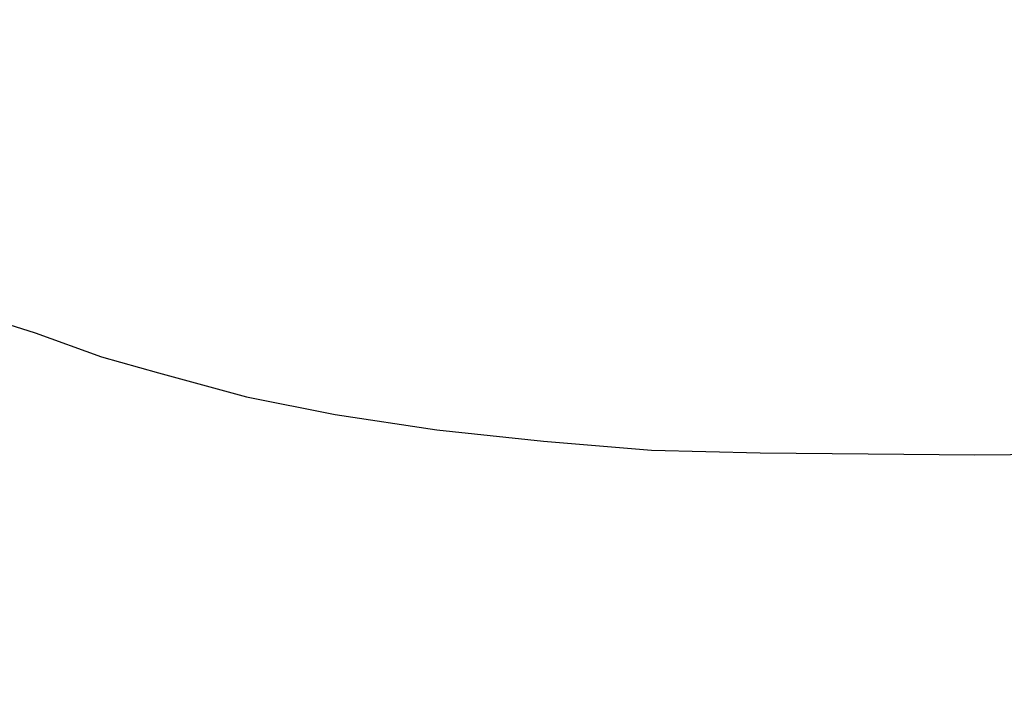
# Model space of a CAD drawing. Header units: millimetres. Extents: x -429 to 783, y -778 to 171.
# Tile 209 of 219: x 413 to 436, y 130 to 146. Entities that reach past the tile are written whole.
import ezdxf

# ---------------------------------------------------------------- set-up
doc = ezdxf.new("R2010")
doc.units = ezdxf.units.MM
doc.layers.get('0').update_dxf_attribs({"true_color": 0x000000})

msp = doc.modelspace()

# ---------------------------------------------------------------- linework, layer by layer
at = {"linetype": 'Continuous', "lineweight": -3}
for points in [[(409.754, 141.748), (409.516, 141.516), (409.186, 141.146), (408.786, 140.558), (408.758, 140.279), (408.809, 140.076), (408.892, 139.995), (408.947, 139.958), (409.008, 139.905), (409.352, 139.725), (410.208, 139.408), (410.354, 139.354), (411.883, 138.897), (412.972, 138.551), (414.55, 137.978), (415.909, 137.602), (418.006, 137.031), (420.12, 136.61), (422.54, 136.239), (425.077, 135.968), (427.655, 135.759), (430.242, 135.692), (432.813, 135.672), (435.352, 135.646)], [(435.352, 135.646), (437.891, 135.672), (440.462, 135.692), (443.048, 135.759), (445.626, 135.968), (448.163, 136.239), (450.583, 136.61), (452.697, 137.031), (454.794, 137.602), (456.154, 137.978), (457.732, 138.551), (458.82, 138.897), (460.349, 139.354), (460.495, 139.408), (461.351, 139.725), (461.695, 139.905), (461.757, 139.958), (461.811, 139.995), (461.894, 140.076), (461.945, 140.279), (461.917, 140.558), (461.517, 141.146), (461.187, 141.516), (460.949, 141.748)]]:
    msp.add_lwpolyline(points, dxfattribs=at)
for points, weights, knots in [([(435.352, 170.7), (435.3, 170.7), (435.249, 170.7), (393.956, 170.7), (389.428, 129.656)], [0.999148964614, 0.999573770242, 1, 0.744866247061, 1], [674.596953, 674.596953, 674.596953, 675.722063, 675.722063, 1349.193905, 1349.193905, 1349.193905]), ([(481.276, 129.656), (476.748, 170.7), (435.454, 170.7), (435.403, 170.7), (435.352, 170.7)], [1, 0.744866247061, 1, 0.999573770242, 0.999148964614], [0, 0, 0, 673.471842, 673.471842, 674.596953, 674.596953, 674.596953])]:
    msp.add_rational_spline(points, weights, degree=2, knots=knots, dxfattribs=at)

doc.saveas('drawing.dxf')
